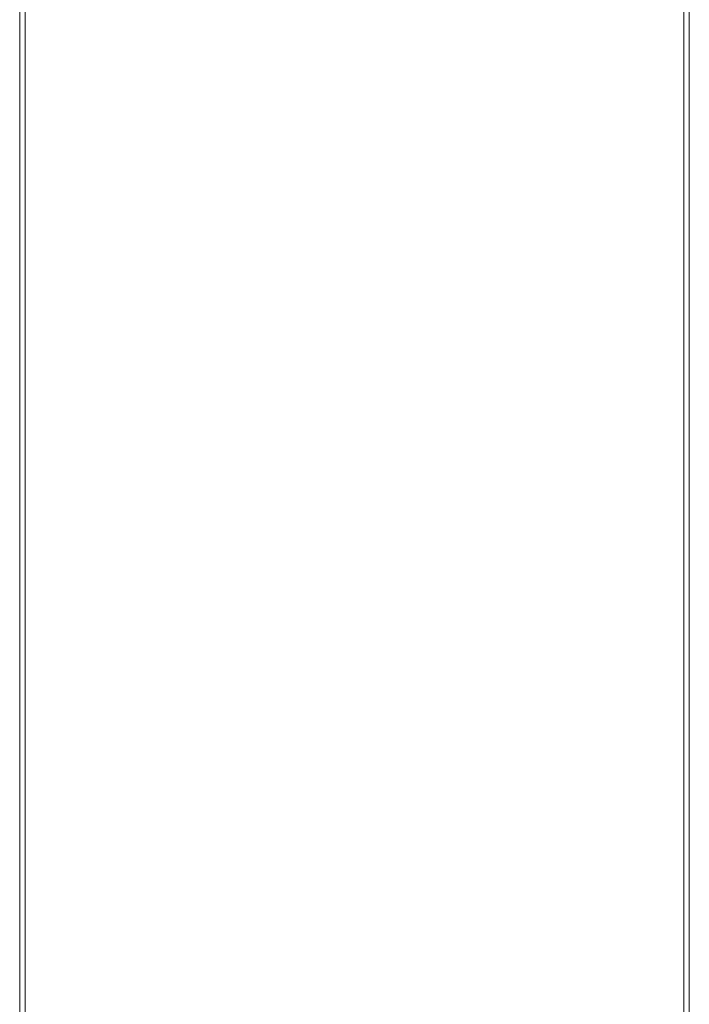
# Model space of a CAD drawing. Header units: inches. Extents: x 361 to 802, y -362 to 528.
# Tile 206 of 256: x 631 to 643, y 403 to 421. Entities that reach past the tile are written whole.
import ezdxf

# ---------------------------------------------------------------- set-up
doc = ezdxf.new("R2010")
doc.units = ezdxf.units.IN
doc.header["$MEASUREMENT"] = 0
doc.layers.add('E-CABL-TRAY', color=211, linetype='Continuous', lineweight=20)

msp = doc.modelspace()

# ---------------------------------------------------------------- meshes
at = {"layer": 'E-CABL-TRAY'}
mesh = msp.add_polyface(dxfattribs=at)
corners = [(631.394, 304.312, 184.5), (631.494, 304.312, 184.5), (631.494, 518.647, 184.5), (631.394, 518.647, 184.5)]
mesh.append_faces([[corners[k] for k in face] for face in [(0, 1, 2, 3)]])
mesh = msp.add_polyface(dxfattribs=at)
corners = [(631.394, 304.312, 180.5), (631.394, 304.312, 184.5), (631.394, 518.647, 184.5), (631.394, 518.647, 180.5)]
mesh.append_faces([[corners[k] for k in face] for face in [(3, 0, 1, 2)]])
mesh = msp.add_polyface(dxfattribs=at)
corners = [(643.394, 304.312, 180.5), (631.394, 304.312, 180.5), (631.394, 518.647, 180.5), (643.394, 518.647, 180.5)]
mesh.append_faces([[corners[k] for k in face] for face in [(0, 1, 2, 3)]])
mesh = msp.add_polyface(dxfattribs=at)
corners = [(631.494, 304.312, 180.6), (643.294, 304.312, 180.6), (643.294, 518.647, 180.6), (631.494, 518.647, 180.6)]
mesh.append_faces([[corners[k] for k in face] for face in [(0, 1, 2, 3)]])
mesh = msp.add_polyface(dxfattribs=at)
corners = [(631.494, 304.312, 184.5), (631.494, 304.312, 180.6), (631.494, 518.647, 180.6), (631.494, 518.647, 184.5)]
mesh.append_faces([[corners[k] for k in face] for face in [(0, 1, 2, 3)]])
mesh = msp.add_polyface(dxfattribs=at)
corners = [(643.294, 304.312, 184.5), (643.394, 304.312, 184.5), (643.394, 518.647, 184.5), (643.294, 518.647, 184.5)]
mesh.append_faces([[corners[k] for k in face] for face in [(0, 1, 2, 3)]])
mesh = msp.add_polyface(dxfattribs=at)
corners = [(643.294, 304.312, 180.6), (643.294, 304.312, 184.5), (643.294, 518.647, 184.5), (643.294, 518.647, 180.6)]
mesh.append_faces([[corners[k] for k in face] for face in [(0, 1, 2, 3)]])
mesh = msp.add_polyface(dxfattribs=at)
corners = [(643.394, 304.312, 184.5), (643.394, 304.312, 180.5), (643.394, 518.647, 180.5), (643.394, 518.647, 184.5)]
mesh.append_faces([[corners[k] for k in face] for face in [(3, 0, 1, 2)]])

doc.saveas('drawing.dxf')
